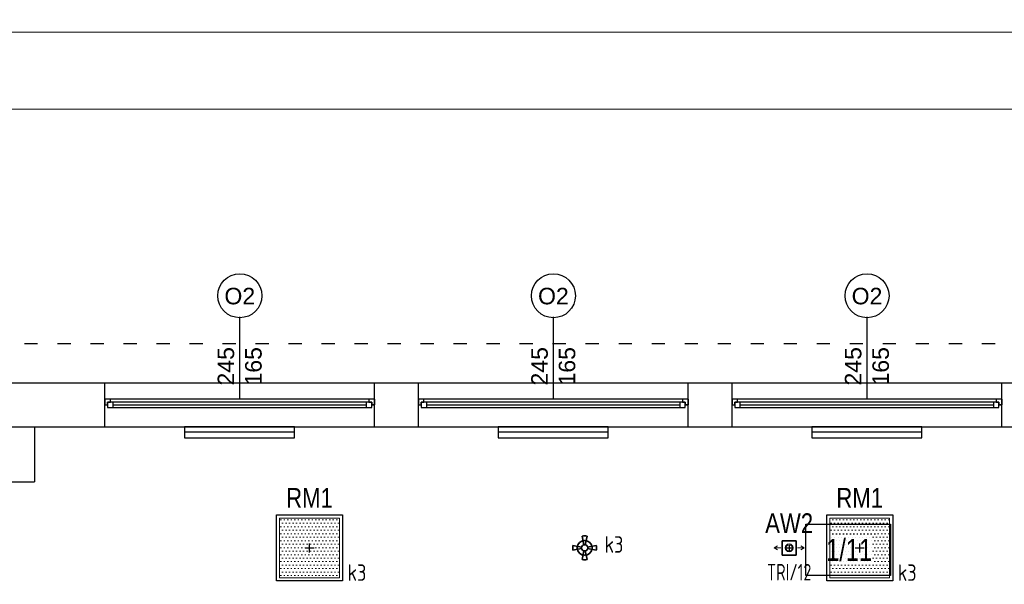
# Model space of a CAD drawing. Header units: millimetres. Extents: x -2994 to 13921, y -9859 to 2415.
# Tile 11 of 47: x -237 to 657, y -776 to -263. Entities that reach past the tile are written whole.
import ezdxf
from ezdxf.enums import TextEntityAlignment as Align

# ---------------------------------------------------------------- set-up
doc = ezdxf.new("R2010")
doc.units = ezdxf.units.MM
doc.linetypes.add('ACAD_ISO03W100', pattern=[30, 12, -18])
doc.layers.get('DEFPOINTS').update_dxf_attribs({"color": 253, "true_color": 0x828282})
for name, color, linetype, true_color in [('A_opis_pom', 7, 'Continuous', 0x5e5e5e), ('A_sc_istn', 253, 'Continuous', 0x828282), ('A_sc_proj', 7, 'Continuous', 0x5e5e5e)]:
    doc.layers.add(name, color=color, linetype=linetype, true_color=true_color)
for name, color, linetype, lineweight in [('IE_OPISY_ogólne', 7, 'Continuous', 30), ('IE_OŚW_numery_obwodów', 7, 'Continuous', 35), ('IE_OŚW_oprawy awaryjne', 104, 'Continuous', 35), ('IE_OŚW_oprawy podstawowe', 1, 'Continuous', 30), ('IE_OŚW_łączniki', 1, 'Continuous', 35), ('IE_OŚW_łączniki nr', 30, 'Continuous', 35), ('IE_OŚW_łączniki_numeracja', 30, 'Continuous', 25)]:
    doc.layers.add(name, color=color, linetype=linetype, lineweight=lineweight)
doc.styles.add('el', font='isocpeur.ttf', dxfattribs={"width": 0.8})
doc.styles.add('GENERATED_STYLE_1', font='arial.ttf')
doc.styles.get("Standard").update_dxf_attribs({"font": 'arial.ttf'})
doc.styles.add('Strzałki', font='ic-isocp.shx', dxfattribs={"width": 0.8})
doc.linetypes.add('TRACKS', pattern='A,0.15,[130,ltypeshp.shx,S=0.25,R=0,X=0,Y=0],0.15', length=0.3)

# ---------------------------------------------------------------- blocks, each defined once
blk = doc.blocks.new('*U31')
for p, q in [((-95, 20), (-100, 20)), ((-95, 17.5), (-95, 20)), ((140, 20), (-95, 20)), ((145, 20), (140, 20)), ((140, 20), (140, 17.5)), ((-100, 15), (-97.5, 15)), ((-97.5, 15), (-97.5, 17.5)), ((-97.5, 17.5), (-95, 17.5)), ((-92.5, 17.5), (-97.5, 17.5)), ((-97.5, 17.5), (-97.5, 12.5)), ((-97.5, 12.5), (-92.5, 12.5)), ((-92.5, 12.5), (-92.5, 17.5)), ((137.5, 17.5), (-92.5, 17.5)), ((-92.5, 15), (137.5, 15)), ((-92.5, 12.5), (137.5, 12.5)), ((-92.5, 12.5), (137.5, 12.5)), ((142.5, 17.5), (137.5, 17.5)), ((137.5, 17.5), (137.5, 12.5)), ((137.5, 12.5), (142.5, 12.5)), ((140, 17.5), (142.5, 17.5)), ((142.5, 17.5), (142.5, 15)), ((142.5, 12.5), (142.5, 17.5)), ((142.5, 15), (145, 15))]:
    blk.add_line(p, q)
for points in [[(-100, 20), (-100, 15), (-97.5, 15)], [(145, 20), (145, 14.99), (142.5, 15)]]:
    blk.add_lwpolyline(points)
blk = doc.blocks.new('*U16')
blk.add_lwpolyline([(75, 0), (0, 0)])
for tag, p in [('S', (30, 5)), ('H', (30, -20))]:
    blk.add_attdef(tag, text='', height=15).set_placement(p, align=Align.CENTER)
blk = doc.blocks.new('A$C30DD1EED')
at = {"layer": 'IE_OŚW_oprawy podstawowe', "lineweight": 5, "ltscale": 8}
h = blk.add_hatch(dxfattribs=at)
h.set_pattern_fill('DOTS', color=256, scale=2, style=0)
h.paths.add_polyline_path([(27.21, 27.11), (-27.21, 27.11), (-27.21, -27.11), (27.21, -27.11)])
at = {"layer": 'DEFPOINTS', "color": 251}
for p, q in [((-4.1, 0), (0, 0)), ((0, 0), (0, 4.1)), ((0, -4.1), (0, 0)), ((0, 0), (4.1, 0))]:
    blk.add_line(p, q, dxfattribs=at)
at = {"layer": 'IE_OŚW_oprawy podstawowe', "ltscale": 4}
for p, q in [((-30, 30), (30, 30)), ((-30, -30), (-30, 30)), ((30, 30), (30, -30)), ((30, -30), (-30, -30))]:
    blk.add_line(p, q, dxfattribs=at)
at = {"layer": 'IE_OŚW_oprawy podstawowe', "lineweight": 18, "ltscale": 4}
for p, q in [((-27.21, 27.11), (-27.21, -27.11)), ((-27.21, 27.11), (27.21, 27.11)), ((27.21, 27.11), (27.21, -27.11)), ((-27.21, -27.11), (27.21, -27.11))]:
    blk.add_line(p, q, dxfattribs=at)
at = {"layer": 'IE_OŚW_oprawy podstawowe', "style": 'GENERATED_STYLE_1', "width": 0.8}
blk.add_attdef('OZNA', text='', height=18, dxfattribs=at).set_placement((0, 31), align=Align.BOTTOM_CENTER)
blk = doc.blocks.new('E_czujka ruchu_360 IP20')
at = {"layer": 'IE_OŚW_łączniki'}
for p, q in [((-0.58, 2.77), (-2.21, 10.62)), ((0.58, 2.77), (2.21, 10.62)), ((-2.77, 0.58), (-10.62, 2.21)), ((2.77, 0.58), (10.62, 2.21)), ((-2.77, -0.58), (-10.62, -2.21)), ((-0.58, -2.77), (-2.21, -10.62)), ((0.58, -2.77), (2.21, -10.62)), ((2.77, -0.58), (10.62, -2.21))]:
    blk.add_line(p, q, dxfattribs=at)
for radius in [6.73, 2.83, 2.83]:
    blk.add_circle((0, 0), radius, dxfattribs=at)
for start, end in [(78.23898, 101.76102), (168.23898, 191.76102), (348.23898, 11.76102), (258.23898, 281.76102)]:
    blk.add_arc((0, 0), 10.85, start, end, dxfattribs=at)
at = {"layer": 'IE_OŚW_łączniki_numeracja', "style": 'el', "width": 0.8}
blk.add_attdef('A', text='', height=15, dxfattribs=at).set_placement((12.74, 0), align=Align.MIDDLE_LEFT)
blk = doc.blocks.new('A$C2C2340FF')
at = {"layer": 'DEFPOINTS'}
for p, q in [((-2.05, 0), (0, 0)), ((0, 2.05), (0, 0)), ((0, 0), (0, -2.05)), ((0, 0), (2.05, 0))]:
    blk.add_line(p, q, dxfattribs=at)
at = {"layer": 'IE_OŚW_oprawy awaryjne', "lineweight": 15}
for p, q in [((-10.57, 1.72), (-13.69, 0)), ((-7.64, 0), (-13.69, 0)), ((-10.57, -1.72), (-13.69, 0)), ((10.58, 1.72), (13.7, 0)), ((7.64, 0), (13.7, 0)), ((10.58, -1.72), (13.7, 0))]:
    blk.add_line(p, q, dxfattribs=at)
at = {"layer": 'IE_OŚW_oprawy awaryjne'}
for p, q in [((-6.5, 6.5), (6.5, 6.5)), ((-6.5, -6.5), (-6.5, 6.5)), ((6.5, 6.5), (6.5, -6.5)), ((6.5, -6.5), (-6.5, -6.5))]:
    blk.add_line(p, q, dxfattribs=at)
at = {"layer": 'IE_OŚW_oprawy awaryjne', "lineweight": 18}
for radius in [3.57, 2.81]:
    blk.add_circle((0, 0), radius, dxfattribs=at)
at = {"layer": 'IE_OŚW_oprawy awaryjne', "style": 'GENERATED_STYLE_1', "width": 0.8}
blk.add_attdef('OZNA', text='', height=12, dxfattribs=at).set_placement((0, 8), align=Align.BOTTOM_CENTER)

msp = doc.modelspace()

# ---------------------------------------------------------------- linework, layer by layer
at = {"layer": 'A_opis_pom', "ltscale": 2}
msp.add_lwpolyline([(477.128, -721.554), (554.02, -721.554), (554.02, -768.096), (477.128, -768.096)], close=True, dxfattribs=at)
at = {"layer": 'A_sc_istn'}
for points in [[(-883.96, -1105.1), (-883.96, -593.1), (1266.04, -593.1), (1266.04, -263.1)], [(-843.96, -1105.1), (-843.96, -633.1), (1306.04, -633.1), (1306.04, -263.1)], [(-159.96, -633.1), (-159.96, -593.1)], [(85.04, -633.1), (85.04, -593.1)], [(125.04, -633.1), (125.04, -593.1)], [(370.04, -633.1), (370.04, -593.1)], [(410.04, -633.1), (410.04, -593.1)], [(655.04, -633.1), (655.04, -593.1)], [(-223.96, -633.1), (-223.96, -683.1)]]:
    msp.add_lwpolyline(points, dxfattribs=at)
for points in [[(12.541, -633.1), (-87.459, -633.1), (-87.459, -643.1), (12.541, -643.1)], [(297.541, -633.1), (197.541, -633.1), (197.541, -643.1), (297.541, -643.1)], [(582.541, -633.1), (482.541, -633.1), (482.541, -643.1), (582.541, -643.1)]]:
    msp.add_lwpolyline(points, close=True, dxfattribs=at)
at = {"layer": 'A_sc_istn', "linetype": 'TRACKS', "ltscale": 20}
for points in [[(12.541, -638.1), (-87.459, -638.1)], [(297.541, -638.1), (197.541, -638.1)], [(582.541, -638.1), (482.541, -638.1)]]:
    msp.add_lwpolyline(points, dxfattribs=at)
at = {"layer": 'A_sc_istn'}
for centre in [(-37.329, -513.99), (247.671, -513.99), (532.671, -513.99)]:
    msp.add_circle(centre, 20, dxfattribs=at)
at = {"layer": 'A_sc_proj', "ltscale": 2}
msp.add_line((-263.96, -683.1), (-223.96, -683.1), dxfattribs=at)

# ---------------------------------------------------------------- block references
at = {"layer": 'A_sc_istn', "linetype": 'ACAD_ISO03W100', "rotation": 90}
for p in [(-37.459, -608.097), (247.541, -608.097), (532.541, -608.097)]:
    msp.add_blockref('*U16', p, dxfattribs=at).add_auto_attribs({'S': '245', 'H': '165'})
at = {"layer": 'A_sc_istn'}
for p in [(-59.96, -628.097), (225.04, -628.097), (510.04, -628.097)]:
    msp.add_blockref('*U31', p, dxfattribs=at)
at = {"layer": 'IE_OŚW_oprawy awaryjne'}
ref = msp.add_blockref('A$C2C2340FF', (461.923, -743.1), dxfattribs=at)
ref.add_attrib('OZNA', 'AW2', dxfattribs={"height": 18, "style": 'GENERATED_STYLE_1', "width": 0.8}).set_placement((461.923, -735.095), align=Align.BOTTOM_CENTER)
at = {"layer": 'IE_OŚW_oprawy podstawowe', "ltscale": 0.5}
msp.add_blockref('A$C30DD1EED', (26.04, -743.1), dxfattribs=at).add_auto_attribs({'OZNA': 'RM1'})
at = {"layer": 'IE_OŚW_łączniki'}
ref = msp.add_blockref('E_czujka ruchu_360 IP20', (276.04, -743.1), dxfattribs=at)
ref.add_attrib('A', 'k3', dxfattribs={"layer": 'IE_OŚW_łączniki_numeracja', "height": 15, "style": 'el', "width": 0.8}).set_placement((294.184, -740.044, -305), align=Align.MIDDLE_LEFT)

# ---------------------------------------------------------------- texts
at = {"layer": 'A_sc_istn', "char_height": 30, "attachment_point": 7}
for insert in [(-51.3, -521.987), (233.7, -521.987), (518.7, -521.987)]:
    msp.add_mtext_dynamic_manual_height_columns('{\\H0.5x;O2}', width=232.59527, gutter_width=12.5, heights=[0], dxfattribs=dict(at, insert=insert))
at = {"layer": 'IE_OŚW_numery_obwodów', "color": 7, "lineweight": 25, "style": 'el', "width": 0.7}
msp.add_text('TRI/12', height=15, dxfattribs=at).set_placement((461.923, -765.217), align=Align.MIDDLE)
at = {"layer": 'IE_OŚW_łączniki nr', "lineweight": 25, "style": 'el', "width": 0.8}
for p in [(60.611, -773.1), (560.611, -773.1)]:
    msp.add_text('k3', height=15, dxfattribs=at).set_placement(p)

# ---------------------------------------------------------------- next in the draw order: texts
at = {"layer": 'A_opis_pom', "insert": (516.426, -745.071), "char_height": 20, "attachment_point": 5, "style": 'Strzałki', "bg_fill": 3, "box_fill_scale": 1.2, "bg_fill_color": 256, "bg_fill_transparency": 10554628}
msp.add_mtext('1/11', dxfattribs=at)

# ---------------------------------------------------------------- next in the draw order: linework, layer by layer
at = {"layer": 'IE_OPISY_ogólne', "lineweight": 15}
for points in [[(-1020.273, -274.445), (-1020.273, -3244.445), (4919.727, -3244.445), (4919.727, -274.445)], [(-860.273, -344.445), (-860.273, -3174.445), (4849.727, -3174.445), (4849.727, -344.445)]]:
    msp.add_lwpolyline(points, close=True, dxfattribs=at)
at = {"layer": 'IE_OŚW_oprawy podstawowe', "color": 0, "linetype": 'ACAD_ISO03W100'}
msp.add_lwpolyline([(-473.008, -557.358), (1344.474, -557.358), (1345.041, -1869.687), (-282.96, -1872.795), (-282.96, -1213.294), (-473.008, -1213.294)], close=True, dxfattribs=at)

# ---------------------------------------------------------------- next in the draw order: block references
at = {"layer": 'IE_OŚW_oprawy podstawowe', "ltscale": 0.5}
msp.add_blockref('A$C30DD1EED', (526.04, -743.1), dxfattribs=at).add_auto_attribs({'OZNA': 'RM1'})

doc.saveas('drawing.dxf')
